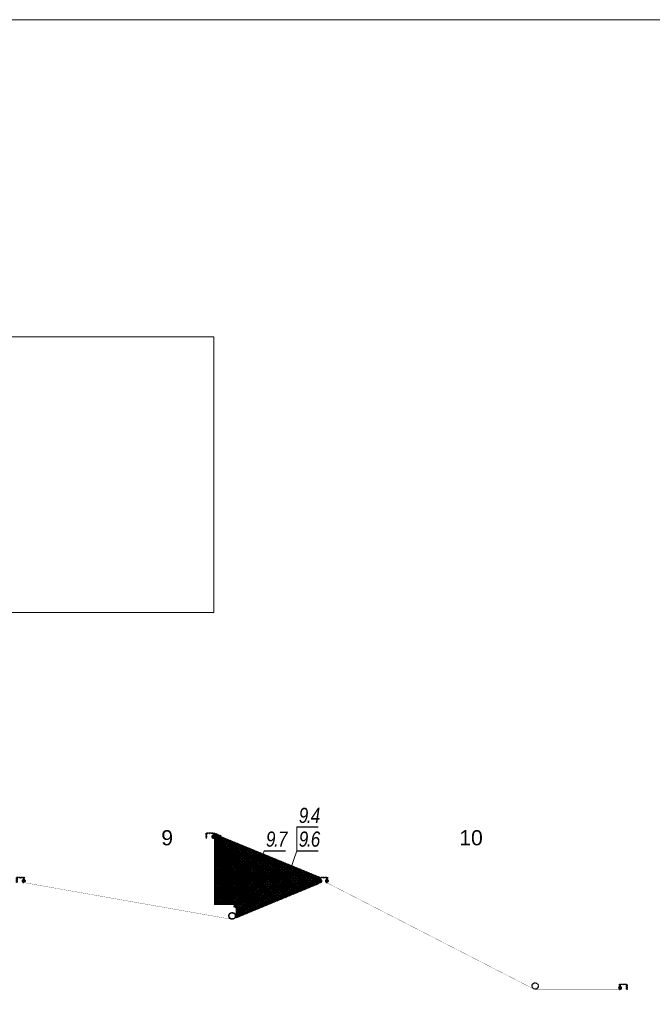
# Model space of a CAD drawing. Header units: millimetres. Extents: x -176817 to 571382, y -58489 to 156123.
# Tile 157 of 256: x -33656 to -25308, y 98837 to 111830. Entities that reach past the tile are written whole.
import ezdxf

# ---------------------------------------------------------------- set-up
doc = ezdxf.new("R2010")
doc.units = ezdxf.units.MM
doc.header["$LTSCALE"] = 0.2
for name, pattern in [('AM_ISO02W050', [7.5, 6, -1.5]), ('AM_ISO02W050x2', [3.75, 3, -0.75]), ('AM_ISO08W050', [18, 12, -1.5, 3, -1.5]), ('AM_ISO08W050x2', [9, 6, -0.75, 1.5, -0.75]), ('DASHED', [19.05, 12.7, -6.35]), ('HIDDEN', [9.525, 6.35, -3.175])]:
    doc.linetypes.add(name, pattern=pattern)
doc.layers.get('0').update_dxf_attribs({"lineweight": 13})
for name, color, linetype, lineweight in [('-A Siatka', 30, 'Continuous', 35), ('-AAA Cienka', 2, 'Continuous', 18), ('-AAA Podkład', 252, 'Continuous', 13), ('-AAA Widok', 2, 'Continuous', 30), ('-AAA Wymiar', 1, 'Continuous', 18), ('AM_0N', 7, 'Continuous', 13), ('AM_3N', 6, 'AM_ISO02W050', 13), ('AM_4N', 3, 'Continuous', 13), ('AM_7N', 4, 'AM_ISO08W050', 13), ('AM_8', 1, 'Continuous', 13)]:
    doc.layers.add(name, color=color, linetype=linetype, lineweight=lineweight)
doc.layers.add('-AAA Hiden', color=8, linetype='DASHED')
doc.layers.add('-AAA L-Opis', color=3, linetype='Continuous')
doc.styles.add('Pozycja 2', font='ariali.ttf', dxfattribs={"width": 0.8})
doc.styles.get("Standard").update_dxf_attribs({"font": 'arial.ttf'})
doc.styles.add('WYMIARY', font='ROMANS.shx', dxfattribs={"width": 0.75, "oblique": 15})
doc.dimstyles.new('1 do 5', dxfattribs={"dimscale": 5, "dimtxt": 2, "dimasz": 2.5, "dimexe": 1.25, "dimexo": 0.625, "dimtad": 1, "dimdec": 0, "dimtxsty": 'WYMIARY', "dimcen": 2.5, "dimclrd": 256, "dimclre": 256, "dimclrt": 2, "dimadec": 0, "dimazin": 0, "dimtfac": 1, "dimtdec": 0, "dimtmove": 0, "dimatfit": 3, "dimfxl": 1.25, "dimlwd": -1, "dimlwe": -1, "dimarcsym": 0})

# ---------------------------------------------------------------- blocks, each defined once
blk = doc.blocks.new('*U1058')
at = {"layer": 'AM_0N'}
for p, q in [((6, -1), (-6, -1)), ((-6, -1), (-6, -2)), ((6, -2), (-6, -2)), ((-6, -2), (-2, -5)), ((3, -6), (-3, -6)), ((-3, -20), (-3, -6)), ((-3, -6), (-2, -6)), ((3, -20), (-3, -20)), ((-2, -21), (-3, -20)), ((2, -5), (-2, -5)), ((-2, -6), (-2, -5)), ((-2, -21), (2, -21)), ((6, -2), (2, -5)), ((2, -6), (2, -5)), ((3, -6), (2, -6)), ((2, -21), (3, -20)), ((3, -20), (3, -6)), ((6, -2), (6, -1))]:
    blk.add_line(p, q, dxfattribs=at)
at = {"layer": 'AM_3N', "linetype": 'AM_ISO02W050x2'}
for p, q in [((-3, -1), (0, -5)), ((-1, -4), (-1, -1)), ((1, -4), (-1, -4)), ((3, -1), (0, -5)), ((1, -4), (1, -1))]:
    blk.add_line(p, q, dxfattribs=at)
at = {"layer": 'AM_4N'}
for p, q in [((-2, -6), (-2, -21)), ((-2, -6), (-2, -6)), ((2, -6), (2, -21)), ((2, -6), (2, -6))]:
    blk.add_line(p, q, dxfattribs=at)
at = {"layer": 'AM_7N', "linetype": 'AM_ISO08W050x2'}
blk.add_line((0, 2), (0, -24), dxfattribs=at)
blk = doc.blocks.new('*U1059')
at = {"layer": 'AM_0N'}
for p, q in [((6, -12), (-6, -12)), ((-6, -12), (-6, -14)), ((-6, -14), (6, -14)), ((6, -14), (6, -12))]:
    blk.add_line(p, q, dxfattribs=at)
at = {"layer": 'AM_7N', "linetype": 'AM_ISO08W050x2'}
blk.add_line((0, -17), (0, -9), dxfattribs=at)
blk = doc.blocks.new('*U1060')
at = {"layer": 'AM_0N'}
for p, q in [((-6, -14), (-4, -14)), ((-6, -14), (-6, -18)), ((-6, -18), (-4, -19)), ((4, -14), (-4, -14)), ((4, -19), (-4, -19)), ((-3, -14), (-3, -18)), ((3, -14), (3, -18)), ((6, -14), (4, -14)), ((6, -18), (4, -19)), ((6, -14), (6, -18))]:
    blk.add_line(p, q, dxfattribs=at)
for centre, radius, start, end in [((-4, -16), 2.55, 55.5615, 115.5615), ((-4, -16), 2.55, 244.4385, 304.4385), ((0, -23), 9.54, 72.383, 107.617), ((0, -9), 9.54, 252.383, 287.617), ((4, -16), 2.55, 64.4385, 124.4385), ((4, -16), 2.55, 235.5615, 295.5615)]:
    blk.add_arc(centre, radius, start, end, dxfattribs=at)
at = {"layer": 'AM_7N', "linetype": 'AM_ISO08W050x2'}
blk.add_line((0, -11), (0, -22), dxfattribs=at)
blk = doc.blocks.new('okucie')
at = {"layer": 'AM_8'}
h = blk.add_hatch(dxfattribs=at)
h.set_pattern_fill('ANSI31', color=256, scale=0.5, style=0)
h.set_pattern_definition([(45, (-21727.3335, 85443.8012), (-1.122532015, 1.122532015), [])])
h.paths.add_polyline_path([(-4, -5), (-4, -4), (-6, -1), (-20, -1), (-20, -5)])
h.paths.add_polyline_path([(20, -5), (20, -1), (6, -1), (4, -4), (4, -5)])
h = blk.add_hatch(dxfattribs=at)
h.set_pattern_fill('ANSI31', color=256, scale=0.5, angle=90, style=0)
h.set_pattern_definition([(135, (-21776.6445, 85446.8), (-1.122532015, -1.122532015), [])])
h.paths.add_polyline_path([(-4, -8), (-20, -8), (-20, -12), (-4, -12)])
h.paths.add_polyline_path([(20, -8), (4, -8), (4, -12), (6, -12), (20, -12)])
at = {"layer": '-AAA Widok'}
for p, q in [((-4, -4, 0), (4, -4, 0)), ((-4, -12, 0), (-4, -8)), ((4, -12, 0), (4, -8))]:
    blk.add_line(p, q, dxfattribs=at)
for points in [[(-20, -5), (20, -5), (20, -1), (-20, -1)], [(-20, -12), (20, -12), (20, -8), (-20, -8)]]:
    blk.add_lwpolyline(points, close=True, dxfattribs=at)
at = {"layer": '-AAA Widok', "elevation": 0}
blk.add_lwpolyline([(-20, -5), (20, -5), (20, -1), (-20, -1)], close=True, dxfattribs=at)
for points in [[(-6, -1), (-4, -4), (-4, -5)], [(6, -1), (4, -4), (4, -5)]]:
    blk.add_lwpolyline(points, dxfattribs=at)
at = {"layer": '-AAA Wymiar'}
for p, q in [((-20, -8), (-20, -5)), ((20, -8), (20, -5))]:
    blk.add_line(p, q, dxfattribs=at)
at = {"layer": 'AM_0N'}
for name in ['*U1058', '*U1059', '*U1060']:
    blk.add_blockref(name, (0, 0), dxfattribs=at)
blk = doc.blocks.new('*U1065')
at = {"layer": 'AM_0N'}
for p, q in [((-33, 4), (-32, 5)), ((-33, 4), (-33, -4)), ((-2, 5), (-32, 5)), ((-32, 5), (-32, -5)), ((2, 5), (-2, 5)), ((-2, 5), (-2, -5)), ((-2, 5), (-2, 5)), ((2, 5), (2, 8)), ((3, 8), (2, 8)), ((2, -5), (2, 5)), ((8, 10), (3, 10)), ((3, 10), (3, 8)), ((3, 8), (3, -8)), ((8, 5), (3, 5)), ((8, 10), (8, 8)), ((8, -9), (8, 8)), ((-32, -5), (-33, -4)), ((-2, -5), (-32, -5)), ((2, -5), (-2, -5)), ((-2, -5), (-2, -5)), ((2, -8), (2, -5)), ((3, -8), (2, -8)), ((8, -5), (3, -5)), ((3, -8), (3, -10)), ((8, -10), (3, -10)), ((8, -10), (8, -9))]:
    blk.add_line(p, q, dxfattribs=at)
for centre, radius, start, end in [((4, 7), 4.34, 325.5531, 25.5531), ((-8, 0), 16.2, 342.3875, 17.6125), ((4, -7), 4.34, 334.4469, 34.4469)]:
    blk.add_arc(centre, radius, start, end, dxfattribs=at)
at = {"layer": 'AM_4N'}
for p, q in [((-2, 4), (-33, 4)), ((-2, 4), (-2, 5)), ((-2, -4), (-33, -4)), ((-2, -4), (-2, -5))]:
    blk.add_line(p, q, dxfattribs=at)
at = {"layer": 'AM_7N', "linetype": 'AM_ISO08W050x2'}
blk.add_line((11, 0), (-36, 0), dxfattribs=at)
blk = doc.blocks.new('*U1066')
at = {"layer": 'AM_0N'}
for p, q in [((-20, 10), (-20, -10)), ((-18, 10), (-20, 10)), ((-18, -10), (-18, 10)), ((-20, -10), (-18, -10))]:
    blk.add_line(p, q, dxfattribs=at)
at = {"layer": 'AM_7N', "linetype": 'AM_ISO08W050x2'}
blk.add_line((-15, 0), (-23, 0), dxfattribs=at)
blk = doc.blocks.new('*U1067')
at = {"layer": 'AM_0N'}
for p, q in [((-27, 9), (-28, 7)), ((-28, -7), (-28, 7)), ((-21, 9), (-27, 9)), ((-21, 5), (-27, 5)), ((-21, 9), (-20, 7)), ((-20, -7), (-20, 7)), ((-27, -9), (-28, -7)), ((-21, -5), (-27, -5)), ((-21, -9), (-27, -9)), ((-21, -9), (-20, -7))]:
    blk.add_line(p, q, dxfattribs=at)
for centre, radius, start, end in [((-24, 7), 4.08, 154.4385, 214.4385), ((-13, 0), 15.3, 162.383, 197.617), ((-24, 7), 4.08, 325.5615, 25.5615), ((-36, 0), 15.3, 342.383, 17.617), ((-24, -7), 4.08, 145.5615, 205.5615), ((-24, -7), 4.08, 334.4385, 34.4385)]:
    blk.add_arc(centre, radius, start, end, dxfattribs=at)
at = {"layer": 'AM_7N', "linetype": 'AM_ISO08W050x2'}
blk.add_line((-17, 0), (-31, 0), dxfattribs=at)
blk = doc.blocks.new('*U1068')
at = {"layer": 'AM_0N'}
for p, q in [((0, 10), (0, -10)), ((2, 10), (0, 10)), ((2, -10), (2, 10)), ((0, -10), (2, -10))]:
    blk.add_line(p, q, dxfattribs=at)
at = {"layer": 'AM_7N', "linetype": 'AM_ISO08W050x2'}
blk.add_line((5, 0), (-3, 0), dxfattribs=at)
blk = doc.blocks.new('Okucie+śruba')
at = {"layer": '-AAA Widok', "color": 42, "xscale": -1, "rotation": 90}
blk.add_blockref('okucie', (-12, 0), dxfattribs=at)
at = {"layer": 'AM_0N', "color": 42}
for name in ['*U1065', '*U1067', '*U1066', '*U1068']:
    blk.add_blockref(name, (0, 0), dxfattribs=at)
blk = doc.blocks.new('Profil rev.B zm.rz.10')
at = {"layer": '-A Siatka', "linetype": 'HIDDEN', "const_width": 3, "elevation": 0}
for points in [[(20789, 1113), (20789, 1063), (23541, 577, 0.143564), (23555, 579), (24714, 1063), (24714, 1113)], [(24789, 1113), (24789, 1063), (27534, -347, 0.095882), (27543, -348), (28669, -348), (28669, -301)], [(23595, 769), (23595, 729), (23591, 623, -0.414214), (23545, 577)]]:
    blk.add_lwpolyline(points, format="xyb", dxfattribs=at)
at = {"layer": '-AAA Wymiar', "color": 3, "elevation": 0}
blk.add_lwpolyline([(23289, 1695), (23289, 1649), (24714, 1060), (24714, 1113)], dxfattribs=at)
at = {"color": 241, "linetype": 'HIDDEN', "const_width": 3, "elevation": 0}
blk.add_lwpolyline([(23289, 1695), (23289, 1649), (24714, 1060), (24714, 1103)], dxfattribs=at)
at = {"layer": '-AAA Wymiar', "xscale": -1}
for p in [(23284, 1669), (20784, 1083, 0), (24784, 1083, 0)]:
    blk.add_blockref('Okucie+śruba', p, dxfattribs=at)
at = {"layer": '-AAA Wymiar'}
for p in [(24720, 1083, 0), (23601, 749, 0), (28674, -328, 0)]:
    blk.add_blockref('Okucie+śruba', p, dxfattribs=at)

msp = doc.modelspace()

# ---------------------------------------------------------------- linework, layer by layer
at = {"layer": '-AAA Hiden'}
for points in [[(-31195.7819, 101099.5931), (-31145.7819, 101099.5931), (-31145.7819, 101097.6816, -0.4142135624), (-31150.8704, 101092.5931), (-31188.7819, 101092.5931), (-31188.7819, 101034.6816, -0.4142135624), (-31193.8704, 101029.5931), (-31195.7819, 101029.5931)], [(-31145.7819, 101097.6816), (-31145.7819, 101099.5931), (-31095.7819, 101099.5931), (-31095.7819, 101029.5931), (-31097.6933, 101029.5931, -0.4142135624), (-31102.7819, 101034.6816), (-31102.7819, 101092.5931), (-31140.6933, 101092.5931, -0.4142135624)]]:
    msp.add_lwpolyline(points, format="xyb", close=True, dxfattribs=at)
at = {"layer": '-AAA Hiden', "elevation": 0}
for points in [[(-33695.7819, 100513.905), (-33645.7819, 100513.905), (-33645.7819, 100511.9936, -0.4142135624), (-33650.8705, 100506.905), (-33688.7819, 100506.905), (-33688.7819, 100448.9936, -0.4142135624), (-33693.8705, 100443.905), (-33695.7819, 100443.905)], [(-33645.7819, 100511.9936), (-33645.7819, 100513.905), (-33595.7819, 100513.905), (-33595.7819, 100443.905), (-33597.6933, 100443.905, -0.4142135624), (-33602.7819, 100448.9936), (-33602.7819, 100506.905), (-33640.6933, 100506.905, -0.4142135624)], [(-29695.7819, 100513.905), (-29645.7819, 100513.905), (-29645.7819, 100511.9936, -0.4142135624), (-29650.8705, 100506.905), (-29688.7819, 100506.905), (-29688.7819, 100448.9936, -0.4142135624), (-29693.8705, 100443.905), (-29695.7819, 100443.905)], [(-29645.7819, 100511.9936), (-29645.7819, 100513.905), (-29595.7819, 100513.905), (-29595.7819, 100443.905), (-29597.6933, 100443.905, -0.4142135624), (-29602.7819, 100448.9936), (-29602.7819, 100506.905), (-29640.6933, 100506.905, -0.4142135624)], [(-25741.3332, 99103.4731), (-25691.3332, 99103.4731), (-25691.3332, 99101.5617, -0.4142135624), (-25696.4218, 99096.4731), (-25734.3332, 99096.4731), (-25734.3332, 99038.5617, -0.4142135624), (-25739.4218, 99033.4731), (-25741.3332, 99033.4731)], [(-25691.3332, 99101.5617), (-25691.3332, 99103.4731), (-25641.3332, 99103.4731), (-25641.3332, 99033.4731), (-25643.2446, 99033.4731, -0.4142135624), (-25648.3332, 99038.5617), (-25648.3332, 99096.4731), (-25686.2446, 99096.4731, -0.4142135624)]]:
    msp.add_lwpolyline(points, format="xyb", close=True, dxfattribs=at)
at = {"layer": '-AAA Hiden'}
for centre, radius in [((-30851.7563, 100003.8756, 0), 44.45), ((-30851.7563, 100003.8756, 0), 41.25), ((-26853.7825, 99078.3548, 0), 41.25)]:
    msp.add_circle(centre, radius, dxfattribs=at)
at = {"layer": '-AAA Podkład', "linetype": 'HIDDEN', "ltscale": 5, "elevation": 0}
for points in [[(-31095.7819, 101029.5931), (-31095.7819, 101099.5931), (-30995.7819, 101058.5931), (-30995.7819, 100988.5931), (-31095.7819, 101029.5931)], [(-29795.4107, 100443.905), (-29795.4107, 100513.905), (-29695.4107, 100513.905), (-29695.4107, 100443.905), (-29795.4107, 100443.905)]]:
    msp.add_lwpolyline(points, dxfattribs=at)
at = {"layer": '-AAA Widok'}
for p, q in [((-30431.9313, 100864.1912, 0), (-30148.2203, 100864.1912, 0)), ((-29998.9972, 100864.1912, 0), (-29715.2862, 100864.1912, 0))]:
    msp.add_line(p, q, dxfattribs=at)
at = {"layer": '-AAA Wymiar'}
msp.add_lwpolyline([(-45171.2872, 107642.8835), (-31092.39, 107642.8835), (-31092.39, 104008.0199), (-45171.2872, 104008.0199)], close=True, dxfattribs=at)

# ---------------------------------------------------------------- block references
at = {"layer": '-AAA Wymiar', "xscale": -1}
for p in [(-33613.7831, 100463.905, 0), (-29613.7831, 100463.905, 0)]:
    msp.add_blockref('Okucie+śruba', p, dxfattribs=at)
at = {"layer": '-AAA Wymiar'}
msp.add_blockref('Okucie+śruba', (-29677.7806, 100463.905, 0), dxfattribs=at)

# ---------------------------------------------------------------- texts
at = {"layer": '-AAA L-Opis', "char_height": 200, "attachment_point": 5}
for s, insert in [('\\A1;9', (-31710.0323, 101033.5186, 0)), ('\\A1;10', (-27700.564, 101033.5186))]:
    msp.add_mtext(s, dxfattribs=dict(at, insert=insert))

# ---------------------------------------------------------------- leaders
at = {"layer": '-AAA Cienka'}
for points in [[(-30085.73, 100607.1623, 0), (-29998.9972, 100864.1912, 0), (-29998.9972, 101177.3933, 0)], [(-30518.664, 100607.1623, 0), (-30431.9313, 100864.1912, 0), (-30148.2203, 100864.1912, 0)]]:
    msp.add_leader(points, dimstyle='1 do 5', override={"dimasz": 2, "dimgap": 0.625, "dimtad": 0, "dimldrblk": 'Dot'}, dxfattribs=at)

# ---------------------------------------------------------------- next in the draw order: texts
at = {"layer": '-AAA Widok', "insert": (-29840.6779, 100914.1912, 0), "char_height": 200, "width": 283.71101, "attachment_point": 8, "style": 'Pozycja 2', "bg_fill": 3, "box_fill_scale": 1, "bg_fill_color": 256, "bg_fill_transparency": 3936642}
msp.add_mtext('{\\T0.85;9.6}', dxfattribs=at)

# ---------------------------------------------------------------- next in the draw order: hatches: boundary and pattern name
at = {"layer": '-AAA Podkład', "linetype": 'HIDDEN', "ltscale": 5}
h = msp.add_hatch(dxfattribs=at)
h.set_pattern_fill('ANSI37', color=256, scale=5)
h.set_pattern_definition([(45, (-54253.701, 282075.142), (-11.2253202, 11.2253202), []), (135, (-54253.701, 282075.142), (-11.2253202, -11.2253202), [])])
h.paths.add_polyline_path([(-31086.0475, 101084.006), (-29702.6962, 100516.5021), (-29702.6962, 100431.8902), (-30801.4819, 99977.2284), (-30801.4819, 100154.7094), (-31086.0475, 100154.5008)])

# ---------------------------------------------------------------- next in the draw order: linework, layer by layer
at = {"layer": '-AAA Podkład', "linetype": 'HIDDEN', "ltscale": 5, "elevation": 0}
msp.add_lwpolyline([(-31086.0475, 101084.006), (-29702.6962, 100516.5021), (-29702.6962, 100431.8902), (-30801.4819, 99977.2284), (-30801.4819, 100154.7094), (-31086.0475, 100154.5008), (-31086.0475, 101084.006)], dxfattribs=at)
at = {"layer": '-AAA Widok'}
msp.add_line((-29998.9972, 101177.3933, 0), (-29715.2862, 101177.3933, 0), dxfattribs=at)

# ---------------------------------------------------------------- next in the draw order: texts
at = {"layer": '-AAA Widok', "insert": (-29840.6779, 101227.3933, 0), "char_height": 200, "width": 283.71101, "attachment_point": 8, "style": 'Pozycja 2', "bg_fill": 3, "box_fill_scale": 1, "bg_fill_color": 256, "bg_fill_transparency": 3936642}
msp.add_mtext('{\\T0.85;9.4}', dxfattribs=at)

# ---------------------------------------------------------------- next in the draw order: linework, layer by layer
at = {"layer": '-AAA Wymiar'}
msp.add_lwpolyline([(-76935.9172, 111829.6356), (-13722.9978, 111829.6356), (-13722.9978, 73878.5495), (-76935.9172, 73878.5495)], close=True, dxfattribs=at)

# ---------------------------------------------------------------- next in the draw order: texts
at = {"layer": '-AAA Widok', "insert": (-30273.6119, 100914.1912, 0), "char_height": 200, "width": 283.71101, "attachment_point": 8, "style": 'Pozycja 2', "bg_fill": 3, "box_fill_scale": 1, "bg_fill_color": 256, "bg_fill_transparency": 3936642}
msp.add_mtext('{\\T0.85;9.7}', dxfattribs=at)

# ---------------------------------------------------------------- next in the draw order: block references
at = {"layer": '-AAA Widok'}
msp.add_blockref('Profil rev.B zm.rz.10', (-54397.416, 99381.014), dxfattribs=at)

doc.saveas('drawing.dxf')
